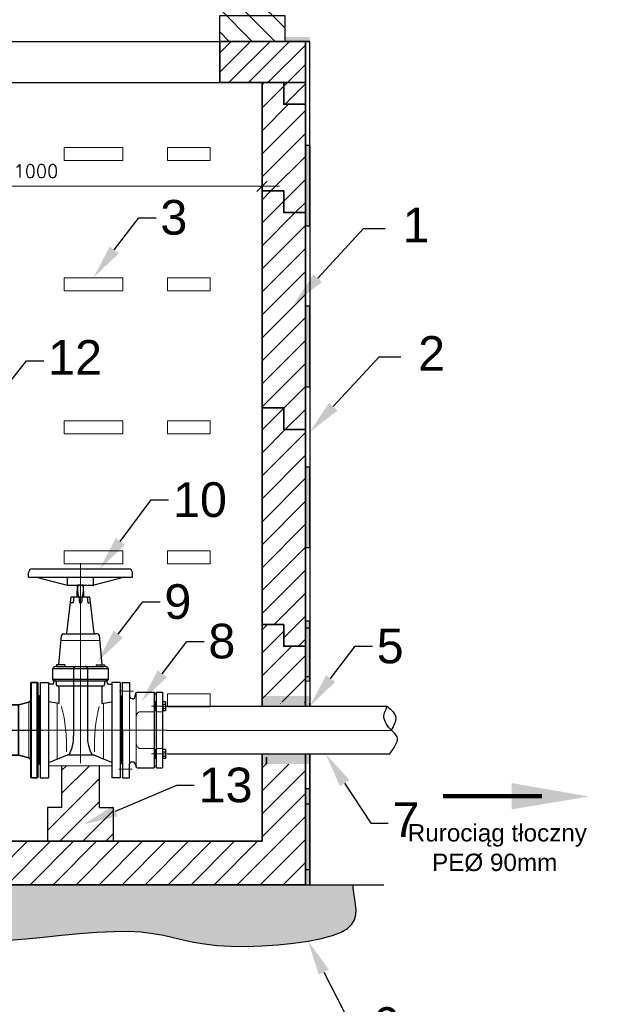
# Model space of a CAD drawing. Header units: millimetres. Extents: x 17233 to 17653, y 5230 to 5527.
# Tile 6 of 17: x 17351 to 17420, y 5341 to 5455. Entities that reach past the tile are written whole.
import ezdxf
from ezdxf import colors
from ezdxf.entities.mleader import LeaderData, LeaderLine
from ezdxf.math import Vec2, Vec3

# ---------------------------------------------------------------- set-up
doc = ezdxf.new("R2010")
doc.units = ezdxf.units.MM
doc.linetypes.add('CENTER', pattern=[50.8, 31.75, -6.35, 6.35, -6.35])
doc.linetypes.add('DASHDOT', pattern=[1, 0.5, -0.25, 0, -0.25])
for name, color, linetype in [('axis', 2, 'CENTER'), ('bloki', 7, 'Continuous'), ('kresk', 7, 'Continuous'), ('studnia', 3, 'Continuous')]:
    doc.layers.add(name, color=color, linetype=linetype)
for name, color, linetype, lineweight in [('HAWLE', 5, 'Continuous', 25), ('kregi', 5, 'Continuous', 35), ('odnośniki', 7, 'Continuous', 0), ('opisy', 7, 'Continuous', 15), ('OSIE SYMETRII', 2, 'Continuous', 13), ('SZCZEGÓŁY', 174, 'Continuous', 13), ('wymiary', 2, 'Continuous', 5)]:
    doc.layers.add(name, color=color, linetype=linetype, lineweight=lineweight)
doc.styles.add('Arial Narrow', font='arial.ttf')
doc.styles.add('iso20', font='romans.shx', dxfattribs={"height": 1.5})
doc.dimstyles.new('ISO-20', dxfattribs={"dimtxt": 1.5, "dimasz": 1.2, "dimexe": 2, "dimexo": 2, "dimgap": 1, "dimtad": 1, "dimlfac": 20, "dimtxsty": 'iso20', "dimblk": 'OBLIQUE', "dimcen": 2.5, "dimdle": 2, "dimadec": 0, "dimazin": 0, "dimtfac": 1, "dimtmove": 0, "dimatfit": 3, "dimldrblk": 'OBLIQUE', "dimfxl": 0, "dimlwd": 18, "dimarcsym": 0})
pattern_1 = [(45, (17447.4048, 5046.366), (-1.325825, 1.325825), [])]

# ---------------------------------------------------------------- blocks, each defined once
blk = doc.blocks.new('_Oblique')
at = {"color": 0, "linetype": 'ByBlock', "lineweight": -2}
blk.add_line((-0.5, -0.5), (0.5, 0.5), dxfattribs=at)
blk = doc.blocks.new('*D240')
at = {"layer": 'Defpoints', "color": 0}
for p in [(17378.96, 5435.55), (17318.96, 5431.01), (17378.96, 5431.01)]:
    blk.add_point(p, dxfattribs=at)
at = {"layer": 'odnośniki', "color": 0, "lineweight": -2}
for p, q in [((17318.96, 5433.01), (17318.96, 5437.55)), ((17378.96, 5433.01), (17378.96, 5437.55))]:
    blk.add_line(p, q, dxfattribs=at)
at = {"layer": 'odnośniki', "color": 0, "lineweight": 18}
blk.add_line((17316.96, 5435.55), (17380.96, 5435.55), dxfattribs=at)
at = {"layer": 'odnośniki', "color": 0, "linetype": 'ByBlock', "lineweight": 18, "xscale": 1.2, "yscale": 1.2, "zscale": 1.2, "rotation": 180}
blk.add_blockref('_Oblique', (17318.96, 5435.55), dxfattribs=at)
at = {"layer": 'odnośniki', "color": 0, "linetype": 'ByBlock', "lineweight": 18, "xscale": 1.2, "yscale": 1.2, "zscale": 1.2}
blk.add_blockref('_Oblique', (17378.96, 5435.55), dxfattribs=at)
at = {"layer": 'odnośniki', "color": 0, "insert": (17352.89, 5437.3), "char_height": 1.5, "attachment_point": 5, "style": 'iso20'}
blk.add_mtext('1000', dxfattribs=at)
blk = doc.blocks.new('połączenie100')
at = {"layer": 'HAWLE'}
for p, q in [((16739.57, 5408.82), (16739.57, 5414.32)), ((16739.57, 5414.32), (16740.37, 5414.32)), ((16740.37, 5414.32), (16740.37, 5413.32)), ((16739.42, 5412.65), (16739.57, 5412.8)), ((16740.37, 5413.32), (16740.37, 5412.77)), ((16740.95, 5412.6), (16741.11, 5413.04)), ((16741.26, 5413.17), (16743.21, 5413.17)), ((16743.21, 5404.47), (16743.21, 5413.17)), ((16743.46, 5412.97), (16743.21, 5412.97)), ((16743.46, 5413.17), (16743.46, 5404.47)), ((16743.46, 5413.17), (16744.17, 5413.17)), ((16744.17, 5404.47), (16744.17, 5413.17)), ((16739.42, 5408.82), (16739.42, 5412.65)), ((16740.67, 5412.47), (16740.8, 5412.47)), ((16743.21, 5412.05), (16743.41, 5412.05)), ((16743.41, 5412.14), (16743.41, 5411.02)), ((16743.46, 5412.14), (16743.41, 5412.14)), ((16744.17, 5412.14), (16744.22, 5412.14)), ((16744.22, 5411.58), (16744.22, 5412.14)), ((16744.51, 5412.09), (16744.22, 5412.09)), ((16744.22, 5411.83), (16744.51, 5411.83)), ((16744.51, 5411.06), (16744.51, 5412.09)), ((16743.21, 5411.1), (16743.41, 5411.1)), ((16743.41, 5411.02), (16743.46, 5411.02)), ((16744.17, 5411.02), (16744.22, 5411.02)), ((16744.22, 5411.58), (16744.22, 5411.02)), ((16744.22, 5411.33), (16744.51, 5411.33)), ((16744.51, 5411.06), (16744.22, 5411.06)), ((16739.42, 5408.82), (16739.42, 5405)), ((16739.57, 5408.82), (16739.57, 5403.32)), ((16743.21, 5406.54), (16743.41, 5406.54)), ((16743.46, 5406.63), (16743.41, 5406.63)), ((16743.41, 5406.63), (16743.41, 5405.51)), ((16744.17, 5406.63), (16744.22, 5406.63)), ((16744.22, 5406.07), (16744.22, 5406.63)), ((16744.51, 5406.59), (16744.22, 5406.59)), ((16744.22, 5406.32), (16744.51, 5406.32)), ((16744.22, 5406.07), (16744.22, 5405.51)), ((16744.51, 5405.55), (16744.51, 5406.59)), ((16739.42, 5405), (16739.57, 5404.85)), ((16740.37, 5403.32), (16740.37, 5404.87)), ((16740.69, 5405.22), (16740.81, 5405.22)), ((16740.96, 5405.1), (16741.1, 5404.6)), ((16743.21, 5405.59), (16743.41, 5405.59)), ((16743.41, 5405.51), (16743.46, 5405.51)), ((16744.17, 5405.51), (16744.22, 5405.51)), ((16744.22, 5405.82), (16744.51, 5405.82)), ((16744.22, 5405.61), (16744.22, 5405.63)), ((16744.51, 5405.55), (16744.22, 5405.55)), ((16741.25, 5404.47), (16743.21, 5404.47)), ((16743.46, 5404.67), (16743.21, 5404.67)), ((16743.46, 5404.47), (16744.17, 5404.47)), ((16739.57, 5403.32), (16740.37, 5403.32))]:
    blk.add_line(p, q, dxfattribs=at)
for centre, radius, start, end in [((16740.67, 5412.77), 0.3, 180, 270), ((16741.26, 5413.02), 0.15, 90, 171.5091), ((16740.8, 5412.62), 0.15, 270, 351.5091), ((16740.7, 5404.9), 0.326, 91.9088, 184.6124), ((16740.81, 5405.07), 0.15, 8.4909, 90), ((16741.25, 5404.62), 0.15, 188.4909, 270)]:
    blk.add_arc(centre, radius, start, end, dxfattribs=at)
at = {"layer": 'OSIE SYMETRII', "linetype": 'DASHDOT', "ltscale": 16}
for p, q in [((16739.13, 5413.32), (16740.68, 5413.32)), ((16744.79, 5411.58), (16742.89, 5411.58)), ((16744.68, 5408.82), (16739.03, 5408.82)), ((16744.79, 5406.07), (16742.89, 5406.07)), ((16739.21, 5404.32), (16740.83, 5404.32))]:
    blk.add_line(p, q, dxfattribs=at)
at = {"layer": 'SZCZEGÓŁY'}
for p, q in [((16740.37, 5412.77), (16740.37, 5404.87)), ((16741.13, 5410.12), (16741.13, 5413.09)), ((16743.21, 5412.01), (16743.21, 5412.01)), ((16743.21, 5410.94), (16741.47, 5410.94)), ((16743.46, 5410.94), (16744.17, 5410.94)), ((16741.13, 5407.54), (16741.13, 5410.12)), ((16741.13, 5407.54), (16741.13, 5404.54)), ((16744.74, 5408.07), (16744.74, 5408.07)), ((16743.21, 5406.72), (16741.47, 5406.72)), ((16743.46, 5406.72), (16744.17, 5406.72)), ((16743.21, 5405.63), (16743.21, 5405.63)), ((16744.75, 5404.8), (16744.75, 5404.8))]:
    blk.add_line(p, q, dxfattribs=at)
for points in [[(16741.47, 5410.94), (16741.23, 5410.69), (16741.13, 5410.37)], [(16741.47, 5406.72), (16741.23, 5406.97), (16741.13, 5407.29)]]:
    blk.add_spline(points, degree=3, dxfattribs=at)
blk = doc.blocks.new('tr100-80')
at = {"lineweight": 13, "ltscale": 0.306043}
for p, q in [((17432.29, 5426.78), (17431.68, 5426.78)), ((17432.29, 5426.18), (17431.68, 5426.18))]:
    blk.add_line(p, q, dxfattribs=at)
at = {"lineweight": 35, "ltscale": 0.3}
for p, q in [((17431.68, 5426.18), (17431.68, 5426.78)), ((17441.68, 5426.18), (17441.68, 5426.78)), ((17427.93, 5423.78), (17428.53, 5423.78)), ((17445.43, 5423.78), (17444.83, 5423.78)), ((17427.93, 5412.78), (17428.53, 5412.78)), ((17445.43, 5412.78), (17444.83, 5412.78))]:
    blk.add_line(p, q, dxfattribs=at)
at = {"lineweight": 35, "ltscale": 0.299923}
for p, q in [((17432.38, 5426.88), (17431.78, 5426.88)), ((17432.38, 5426.08), (17431.78, 5426.08))]:
    blk.add_line(p, q, dxfattribs=at)
at = {"lineweight": 13}
for p, q in [((17441.68, 5426.78), (17432.29, 5426.78)), ((17441.68, 5426.18), (17432.29, 5426.18)), ((17439.39, 5425.86), (17434.3, 5425.86)), ((17427.93, 5412.78), (17427.93, 5423.11)), ((17428.53, 5412.78), (17428.53, 5423.11)), ((17444.83, 5423.78), (17444.83, 5413.46)), ((17445.43, 5423.78), (17445.43, 5413.46)), ((17428.85, 5415.08), (17428.85, 5421.1)), ((17444.5, 5421.49), (17444.5, 5415.47))]:
    blk.add_line(p, q, dxfattribs=at)
at = {"lineweight": 35}
for p, q in [((17441.58, 5426.88), (17432.38, 5426.88)), ((17439.98, 5427.03), (17433.38, 5427.03)), ((17441.58, 5426.08), (17432.38, 5426.08)), ((17434.28, 5424.66), (17433.97, 5425.86)), ((17439.08, 5424.66), (17439.39, 5425.86)), ((17434.28, 5421.93), (17434.28, 5424.66)), ((17439.08, 5424.66), (17434.57, 5424.66)), ((17439.08, 5421.93), (17439.08, 5424.66)), ((17427.83, 5412.88), (17427.83, 5423.02)), ((17428.63, 5412.88), (17428.63, 5423.02)), ((17444.73, 5423.68), (17444.73, 5413.55)), ((17445.53, 5423.68), (17445.53, 5413.55)), ((17427.68, 5414.38), (17427.68, 5422.18)), ((17445.68, 5422.18), (17445.68, 5414.38)), ((17430.05, 5421.18), (17428.85, 5421.49)), ((17430.05, 5421.18), (17433.53, 5421.18)), ((17430.05, 5415.38), (17430.05, 5420.83)), ((17443.3, 5421.18), (17439.83, 5421.18)), ((17443.3, 5421.18), (17444.5, 5421.49)), ((17443.3, 5421.18), (17443.3, 5415.74)), ((17430.05, 5415.38), (17428.85, 5415.08)), ((17430.05, 5415.38), (17436.68, 5415.38)), ((17443.3, 5415.38), (17436.68, 5415.38)), ((17443.3, 5415.38), (17444.5, 5415.08))]:
    blk.add_line(p, q, dxfattribs=at)
at = {"lineweight": 35, "ltscale": 0.106066}
for p, q in [((17433.38, 5427.03), (17433.23, 5426.88)), ((17439.98, 5427.03), (17440.13, 5426.88)), ((17427.68, 5422.18), (17427.83, 5422.33)), ((17445.68, 5422.18), (17445.53, 5422.33)), ((17427.68, 5414.38), (17427.83, 5414.23)), ((17445.68, 5414.38), (17445.53, 5414.23))]:
    blk.add_line(p, q, dxfattribs=at)
at = {"lineweight": 13, "ltscale": 0.165845}
blk.add_line((17434.3, 5425.86), (17433.97, 5425.86), dxfattribs=at)
at = {"lineweight": 35, "ltscale": 0.146901}
blk.add_line((17434.57, 5424.66), (17434.28, 5424.66), dxfattribs=at)
at = {"lineweight": 35, "ltscale": 0.330527}
for p, q in [((17427.83, 5423.02), (17427.83, 5423.68)), ((17428.63, 5423.02), (17428.63, 5423.68)), ((17444.73, 5413.55), (17444.73, 5412.88)), ((17445.53, 5413.55), (17445.53, 5412.88))]:
    blk.add_line(p, q, dxfattribs=at)
at = {"lineweight": 13, "ltscale": 0.336649}
for p, q in [((17427.93, 5423.11), (17427.93, 5423.78)), ((17428.53, 5423.11), (17428.53, 5423.78))]:
    blk.add_line(p, q, dxfattribs=at)
at = {"lineweight": 13, "ltscale": 0.196451}
blk.add_line((17428.85, 5421.1), (17428.85, 5421.49), dxfattribs=at)
at = {"lineweight": 35, "ltscale": 0.177505}
for p, q in [((17430.05, 5420.83), (17430.05, 5421.18)), ((17443.3, 5415.74), (17443.3, 5415.38))]:
    blk.add_line(p, q, dxfattribs=at)
at = {"lineweight": 13, "ltscale": 0.19645}
blk.add_line((17444.5, 5415.47), (17444.5, 5415.08), dxfattribs=at)
at = {"lineweight": 13, "ltscale": 0.336648}
for p, q in [((17444.83, 5413.46), (17444.83, 5412.78)), ((17445.43, 5413.46), (17445.43, 5412.78))]:
    blk.add_line(p, q, dxfattribs=at)
at = {"lineweight": 35}
for centre, radius, start, end in [((17431.78, 5426.78), 0.1, 90, 180), ((17441.58, 5426.78), 0.1, 360, 90), ((17431.78, 5426.18), 0.1, 180, 270), ((17433.68, 5425.78), 0.3, 14.4635, 89.8888), ((17439.68, 5425.78), 0.3, 90.1167, 165.5365), ((17441.58, 5426.18), 0.1, 270, 0), ((17427.93, 5423.68), 0.1, 90, 180), ((17428.53, 5423.68), 0.1, 0, 90), ((17444.83, 5423.68), 0.1, 90, 180), ((17445.43, 5423.68), 0.1, 0, 90), ((17433.53, 5421.93), 0.75, 270, 360), ((17439.83, 5421.93), 0.75, 180, 270), ((17428.93, 5421.78), 0.3, 180, 255.5365), ((17444.43, 5421.78), 0.3, 284.4635, 359.8834), ((17428.93, 5414.78), 0.3, 104.4635, 180), ((17444.43, 5414.78), 0.3, 0.1038, 75.5365), ((17427.93, 5412.88), 0.1, 180, 270), ((17428.53, 5412.88), 0.1, 270, 360), ((17444.83, 5412.88), 0.1, 180, 270), ((17445.43, 5412.88), 0.1, 270, 360)]:
    blk.add_arc(centre, radius, start, end, dxfattribs=at)
at = {"layer": 'axis'}
for p, q in [((17436.68, 5414.88), (17436.68, 5427.54)), ((17427.18, 5418.28), (17446.18, 5418.28))]:
    blk.add_line(p, q, dxfattribs=at)
blk = doc.blocks.new('zs100')
at = {"layer": 'HAWLE'}
for p, q in [((17461.19, 5429.16), (17461.23, 5430.46)), ((17461.93, 5430.46), (17461.23, 5430.46)), ((17461.97, 5429.16), (17461.93, 5430.46)), ((17459.99, 5424.94), (17460.51, 5429.11)), ((17460.51, 5429.11), (17462.64, 5429.11)), ((17460.81, 5429.12), (17460.74, 5428.43)), ((17461.39, 5429.11), (17461.45, 5428.42)), ((17461.76, 5429.11), (17461.7, 5428.42)), ((17462.34, 5429.12), (17462.41, 5428.43)), ((17463.16, 5424.94), (17462.64, 5429.11)), ((17460.74, 5428.43), (17460.45, 5428.43)), ((17461.45, 5428.42), (17461.58, 5428.42)), ((17461.7, 5428.42), (17461.57, 5428.42)), ((17462.41, 5428.43), (17462.7, 5428.43)), ((17459.07, 5421.3), (17459.39, 5424.67)), ((17459.59, 5424.85), (17459.89, 5424.85)), ((17459.89, 5424.85), (17463.26, 5424.85)), ((17463.56, 5424.85), (17463.26, 5424.85)), ((17464.08, 5421.3), (17463.76, 5424.67)), ((17458.37, 5420.86), (17464.78, 5420.86)), ((17458.37, 5420.86), (17458.37, 5419.58)), ((17459.77, 5421.3), (17458.81, 5421.3)), ((17458.81, 5421.3), (17458.81, 5421.1)), ((17458.82, 5421.09), (17464.33, 5421.09)), ((17459.78, 5421.3), (17459.78, 5421.09)), ((17460.77, 5420.86), (17460.77, 5413.1)), ((17462.4, 5420.86), (17462.4, 5413.13)), ((17463.37, 5421.3), (17463.37, 5421.09)), ((17463.38, 5421.3), (17464.34, 5421.3)), ((17464.34, 5421.3), (17464.34, 5421.1)), ((17464.78, 5420.86), (17464.78, 5419.58)), ((17458.37, 5419.64), (17464.78, 5419.64)), ((17456.95, 5419.26), (17456.95, 5408.26)), ((17456.95, 5419.26), (17457.9, 5419.26)), ((17458.35, 5419.04), (17457.89, 5419.04)), ((17457.9, 5419.26), (17457.9, 5408.26)), ((17458.5, 5419.19), (17458.5, 5419.43)), ((17458.52, 5419.43), (17458.64, 5419.43)), ((17458.64, 5419.43), (17464.51, 5419.43)), ((17458.79, 5419.28), (17458.79, 5419.24)), ((17458.79, 5419.24), (17458.79, 5419)), ((17458.95, 5418.85), (17458.94, 5418.85)), ((17458.95, 5418.85), (17464.2, 5418.85)), ((17459.1, 5418.7), (17459.1, 5416.81)), ((17464.05, 5418.7), (17464.05, 5416.81)), ((17464.2, 5418.85), (17464.21, 5418.85)), ((17464.36, 5419.28), (17464.36, 5419.24)), ((17464.36, 5419.24), (17464.36, 5419)), ((17464.63, 5419.43), (17464.51, 5419.43)), ((17464.65, 5419.19), (17464.65, 5419.43)), ((17464.8, 5419.04), (17465.2, 5419.04)), ((17466.15, 5419.26), (17465.2, 5419.26)), ((17465.2, 5419.26), (17465.2, 5408.26)), ((17466.15, 5419.26), (17466.15, 5408.26)), ((17456.8, 5417.59), (17456.95, 5417.74)), ((17466.3, 5417.59), (17466.15, 5417.74)), ((17459.1, 5416.81), (17457.9, 5417.01)), ((17464.05, 5416.81), (17465.2, 5417)), ((17460.04, 5410.88), (17457.9, 5409.97)), ((17463.21, 5410.88), (17460.04, 5410.88)), ((17463.21, 5410.88), (17465.14, 5410.07)), ((17456.8, 5409.94), (17456.95, 5409.79)), ((17466.3, 5409.94), (17466.15, 5409.79)), ((17456.95, 5408.26), (17457.9, 5408.26)), ((17466.15, 5408.26), (17465.2, 5408.26))]:
    blk.add_line(p, q, dxfattribs=at)
for centre, radius, start, end in [((17463.12, 5429.86), 1.89, 161.2941, 201.6541), ((17460.05, 5429.86), 1.89, 338.3459, 18.7059), ((17459.59, 5424.65), 0.2, 90, 174.4894), ((17459.89, 5424.95), 0.1, 270, 352.9098), ((17463.26, 5424.95), 0.1, 187.1016, 270.0114), ((17463.56, 5424.65), 0.2, 5.522, 90.0114), ((17458.76, 5420.67), 0.43, 81.7822, 153.716), ((17461.07, 5420.8), 0.298, 91.8597, 167.9936), ((17462.1, 5420.8), 0.298, 12.0064, 88.1403), ((17464.39, 5420.67), 0.43, 26.2954, 98.2292), ((17458.52, 5419.58), 0.15, 180, 270), ((17464.63, 5419.58), 0.15, 270.0114, 0.0114), ((17458.35, 5419.19), 0.15, 270, 0), ((17458.64, 5419.28), 0.15, 359.6476, 90), ((17458.94, 5419), 0.15, 180.2829, 270), ((17458.95, 5418.7), 0.15, 359.9834, 90), ((17464.2, 5418.7), 0.15, 90.0114, 180.028), ((17464.21, 5419), 0.15, 270.0114, 359.7285), ((17464.51, 5419.28), 0.15, 90.0114, 180.3638), ((17464.8, 5419.19), 0.15, 180.0114, 270.0114), ((17456.75, 5412.87), 4.03, 331.0039, 3.267), ((17466.42, 5412.9), 4.03, 176.733, 209.4244)]:
    blk.add_arc(centre, radius, start, end, dxfattribs=at)
at = {"layer": 'OSIE SYMETRII'}
for p, q in [((17461.57, 5431.61), (17461.57, 5409.95)), ((17456.05, 5413.76), (17466.9, 5413.76))]:
    blk.add_line(p, q, dxfattribs=at)
at = {"layer": 'SZCZEGÓŁY'}
for p, q in [((17459.36, 5424.09), (17463.81, 5424.09)), ((17456.8, 5417.59), (17456.8, 5409.94)), ((17466.3, 5409.94), (17466.3, 5417.59)), ((17458.91, 5410.41), (17458.91, 5416.84)), ((17464.24, 5410.41), (17464.24, 5416.84)), ((17457.9, 5409.65), (17465.19, 5409.65))]:
    blk.add_line(p, q, dxfattribs=at)
for centre, start, end in [((17441.82, 5412.01), 357.6393, 14.2661), ((17481.33, 5412.01), 165.7339, 182.3607)]:
    blk.add_arc(centre, 18.15, start, end, dxfattribs=at)
blk = doc.blocks.new('kl100')
at = {"layer": 'HAWLE'}
for p, q in [((17346.86, 5391.43), (17357.93, 5391.43)), ((17346.4, 5390.49), (17346.4, 5390.96)), ((17346.4, 5390.49), (17358.4, 5390.49)), ((17347.33, 5390.49), (17350.86, 5389.56)), ((17350.9, 5389.55), (17350.9, 5390.49)), ((17353.9, 5389.55), (17353.9, 5390.49)), ((17357.46, 5390.49), (17353.93, 5389.56)), ((17358.4, 5390.49), (17358.4, 5390.96)), ((17350.93, 5389.55), (17353.86, 5389.55))]:
    blk.add_line(p, q, dxfattribs=at)
for centre, radius, start, end in [((17346.86, 5390.96), 0.469, 90, 180), ((17357.93, 5390.96), 0.469, 0, 90), ((17350.93, 5389.8), 0.25, 255.2564, 270), ((17353.86, 5389.8), 0.25, 270, 284.7436)]:
    blk.add_arc(centre, radius, start, end, dxfattribs=at)
at = {"layer": 'OSIE SYMETRII'}
blk.add_line((17352.4, 5389.16), (17352.4, 5392.08), dxfattribs=at)

msp = doc.modelspace()

# ---------------------------------------------------------------- hatches: boundary and pattern name
at = {"ltscale": 10}
for points in [[(17378.95536, 5376.77727), (17378.95536, 5376.17748), (17378.95536, 5375.59979), (17384.45544, 5375.59977), (17384.44893, 5376.19677), (17384.45544, 5376.7773)], [(17378.95536, 5370.09828), (17378.95536, 5369.49849), (17378.95536, 5368.9208), (17384.45544, 5368.92078), (17384.44893, 5369.51779), (17384.45544, 5370.09831)]]:
    msp.add_hatch(color=254, dxfattribs=at).paths.add_polyline_path(points)
at = {"layer": 'bloki', "lineweight": 15}
h = msp.add_hatch(dxfattribs=at)
h.set_pattern_fill('ANSI31', color=256, scale=0.5, angle=180)
h.set_pattern_definition([(225, (-52.9012, 663.682), (1.12253202, -1.12253202), [])])
h.paths.add_polyline_path([(17374.08646, 5452.26683), (17374.08646, 5447.51683), (17381.45536, 5447.51683), (17381.45536, 5445.01683), (17383.95536, 5445.01683), (17383.95508, 5452.26683)])
at = {"layer": 'kresk'}
h = msp.add_hatch(dxfattribs=at)
h.set_pattern_fill('ANSI31', color=0, scale=15, angle=270, style=0)
h.set_pattern_definition([(315, (16410.432, 4430.9276), (1.3258252, 1.3258252), [])])
h.paths.add_polyline_path([(17344.08646, 5461.26683), (17336.58646, 5461.26683), (17336.58646, 5458.26683), (17344.08646, 5458.26683)])
h.paths.add_polyline_path([(17344.08646, 5458.26683), (17336.58646, 5458.26683), (17336.58646, 5455.26683), (17344.08646, 5455.26683)])
h.paths.add_polyline_path([(17344.08646, 5455.26683), (17336.58646, 5455.26683), (17336.58646, 5452.26683), (17344.08646, 5452.26683)])
h.paths.add_polyline_path([(17381.58646, 5461.26683), (17374.08646, 5461.26683), (17374.08646, 5458.26683), (17381.58646, 5458.26683)])
h.paths.add_polyline_path([(17381.58646, 5458.26683), (17374.08646, 5458.26683), (17374.08646, 5455.26683), (17381.58646, 5455.26683)])
h.paths.add_polyline_path([(17381.58646, 5455.26683), (17374.08646, 5455.26683), (17374.08646, 5452.26683), (17381.58646, 5452.26683)])
for points in [[(17384.44182, 5452.76683), (17384.44182, 5452.26683), (17381.58646, 5452.26683), (17381.58646, 5452.76683)], [(17384.45536, 5440.26683), (17383.95536, 5440.26683), (17383.95536, 5430.98995), (17384.45536, 5430.98995)], [(17384.45536, 5421.71308), (17383.95536, 5421.71308), (17383.95536, 5412.4362), (17384.45536, 5412.4362)], [(17384.45536, 5403.15932), (17383.95536, 5403.15932), (17383.95536, 5393.88244), (17384.45536, 5393.88244)], [(17384.45536, 5385.39053), (17383.95536, 5385.39053), (17383.95536, 5379.01683), (17384.45536, 5379.01683)], [(17384.45536, 5384.60556), (17383.95536, 5384.60556), (17383.95536, 5378.51683), (17384.45536, 5378.48645)], [(17407.73212, 5363.69738), (17416.63195, 5365.18535), (17407.73212, 5366.73755), (17407.73212, 5365.18535)], [(17384.45536, 5366.0518), (17383.95536, 5366.0518), (17383.95536, 5356.77492), (17384.45536, 5356.77492)], [(17384.45536, 5364.29371), (17383.95536, 5364.29371), (17383.95536, 5355.01683), (17384.45536, 5355.01683)]]:
    msp.add_hatch(color=0, dxfattribs=at).paths.add_polyline_path(points)
h = msp.add_hatch(dxfattribs=at)
h.set_pattern_fill('AR-SAND', color=0, scale=0.04, angle=45, style=0)
h.set_pattern_definition([(82.5, (17930.3172, 5317.5729), (-1.4295254, 1.339014), [0, -1.54432, 0, -1.7272, 0, -1.651]), (52.5, (17930.3172, 5317.5729), (-0.756044, 3.298931), [0, -0.83312, 0, -1.39192, 0, -0.5334]), (12.5, (17929.4335, 5316.6892), (2.2331993, 2.2413292), [0, -0.508, 0, -1.8288, 0, -2.3876]), (2.5, (17929.4335, 5316.6892), (1.529124, 2.790203), [0, -0.254, 0, -1.19888, 0, -1.3716])])
h.paths.add_polyline_path([(17389.63658, 5353.36282), (17389.52728, 5354.0264), (17389.46144, 5354.7215), (17389.47498, 5355.01683), (17308.43575, 5355.01683), (17308.39528, 5354.664), (17308.46781, 5354.19058), (17308.65984, 5353.7462), (17308.9446, 5353.33087), (17309.29535, 5352.94458), (17309.68531, 5352.58733), (17310.08775, 5352.25913), (17310.4759, 5351.95997), (17310.82301, 5351.68986), (17311.10904, 5351.44835), (17311.34084, 5351.23322), (17311.53196, 5351.04181), (17311.69596, 5350.87146), (17311.84641, 5350.7195), (17311.99685, 5350.58328), (17312.16085, 5350.46012), (17312.35197, 5350.34737), (17312.5834, 5350.24221), (17312.86689, 5350.14116), (17313.21382, 5350.04059), (17313.63557, 5349.93688), (17314.14351, 5349.82639), (17314.74903, 5349.70549), (17315.46351, 5349.57056), (17316.29833, 5349.41795), (17317.26075, 5349.24635), (17318.34156, 5349.06361), (17319.52747, 5348.87991), (17320.80513, 5348.7054), (17322.16125, 5348.55025), (17323.5825, 5348.42464), (17325.05557, 5348.33872), (17326.56713, 5348.30265), (17328.10343, 5348.32246), (17329.64893, 5348.38753), (17331.18766, 5348.48309), (17332.70362, 5348.59439), (17334.18084, 5348.70665), (17335.60334, 5348.80512), (17336.95514, 5348.87503), (17338.22026, 5348.90161), (17339.39199, 5348.87539), (17340.50078, 5348.80802), (17341.58632, 5348.71645), (17342.68832, 5348.61762), (17343.8465, 5348.52847), (17345.10056, 5348.46595), (17346.49021, 5348.44699), (17348.05516, 5348.48854), (17349.81927, 5348.60092), (17351.74293, 5348.76801), (17353.77071, 5348.96704), (17355.84716, 5349.17527), (17357.91683, 5349.36995), (17359.92427, 5349.52832), (17361.81404, 5349.62764), (17363.53068, 5349.64515), (17365.03704, 5349.56572), (17366.36907, 5349.40472), (17367.581, 5349.18516), (17368.72707, 5348.93001), (17369.86152, 5348.66228), (17371.03858, 5348.40495), (17372.3125, 5348.18103), (17373.7375, 5348.0135), (17375.34826, 5347.92084), (17377.10114, 5347.90345), (17378.93296, 5347.95723), (17380.78051, 5348.07804), (17382.58061, 5348.26179), (17384.27006, 5348.50435), (17385.78566, 5348.80161), (17387.06421, 5349.14946), (17388.05906, 5349.54397), (17388.78962, 5349.98206), (17389.29185, 5350.46081), (17389.60171, 5350.97731), (17389.75516, 5351.52867), (17389.78815, 5352.11197), (17389.73664, 5352.72432)])
at = {"layer": 'wymiary'}
h = msp.add_hatch(dxfattribs=at)
h.set_pattern_fill('ANSI31', color=0, scale=15, style=0)
h.set_pattern_definition([(45, (17447.4048, 5054.316), (-1.325825, 1.325825), [])])
h.paths.add_polyline_path([(17381.45536, 5432.51683), (17383.95536, 5432.51683), (17383.95536, 5445.01683), (17381.45536, 5445.01683), (17381.45536, 5447.51683), (17378.95536, 5447.51683), (17378.95536, 5435.01683), (17381.45536, 5435.01683)])
h = msp.add_hatch(dxfattribs=at)
h.set_pattern_fill('ANSI31', color=0, scale=15, style=0)
h.set_pattern_definition(pattern_1)
h.paths.add_polyline_path([(17378.95536, 5435.01683), (17378.95536, 5410.01683), (17381.45536, 5410.01683), (17381.45536, 5407.51683), (17383.95536, 5407.51683), (17383.95536, 5432.51683), (17381.45536, 5432.51683), (17381.45536, 5435.01683)])
h = msp.add_hatch(dxfattribs=at)
h.set_pattern_fill('ANSI31', color=0, scale=15, style=0)
h.set_pattern_definition(pattern_1)
h.paths.add_polyline_path([(17378.95536, 5410.01683), (17378.95536, 5385.01683), (17381.45536, 5385.01683), (17381.45536, 5382.51683), (17383.95536, 5382.51683), (17383.95536, 5407.51683), (17381.45536, 5407.51683), (17381.45536, 5410.01683)])
h = msp.add_hatch(dxfattribs=at)
h.set_pattern_fill('ANSI31', color=0, scale=15, style=0)
h.set_pattern_definition([(45, (15220.091, 4471.811), (-1.3258252, 1.3258252), [])])
h.paths.add_polyline_path([(17318.95536, 5378.51683), (17318.95536, 5385.01683), (17316.45536, 5385.01683), (17316.45536, 5382.51683), (17313.95536, 5382.51683), (17313.95536, 5378.51683), (17313.95536, 5378.14183), (17313.98345, 5376.05298), (17313.97901, 5375.60228), (17314.97691, 5375.60228), (17316.34705, 5375.60228), (17318.96476, 5375.60227), (17318.95536, 5377.32581)])
h.paths.add_polyline_path([(17383.95536, 5368.92841), (17381.81491, 5368.92368), (17381.81491, 5368.9433), (17381.09582, 5368.9208), (17381.09582, 5368.92308), (17378.95536, 5368.91993), (17378.95536, 5360.01683), (17348.95536, 5360.01683), (17348.95536, 5355.01683), (17383.95536, 5355.01683)])
h.paths.add_polyline_path([(17383.95536, 5378.14183), (17383.95536, 5382.51683), (17381.45536, 5382.51683), (17381.45536, 5385.01683), (17378.95536, 5385.01683), (17378.95536, 5378.51683), (17378.95536, 5375.99746), (17381.09582, 5375.92581), (17381.09582, 5376.08345), (17382.2271, 5375.94013), (17382.70618, 5376.05479), (17383.95536, 5375.98313)])
h.paths.add_polyline_path([(17314.31346, 5377.22517), (17314.5047, 5377.32581), (17314.19173, 5377.32581)], flags=16)
h.paths.add_polyline_path([(17314.23616, 5368.92581), (17313.97914, 5368.92581), (17313.95536, 5367.98651), (17313.95536, 5355.01683), (17348.95536, 5355.01683), (17348.95536, 5360.01683), (17318.95536, 5360.01683), (17318.95536, 5369.05745), (17316.81491, 5369.11242), (17314.24208, 5368.92581)])
h = msp.add_hatch(dxfattribs=at)
h.set_pattern_fill('ANSI31', color=0, scale=15, style=0)
h.set_pattern_definition([(45, (15266.9761, 4552.0971), (-1.3258252, 1.3258252), [])])
h.paths.add_polyline_path([(17361.80133, 5363.89907), (17360.19204, 5363.89907), (17360.19204, 5368.73969), (17358.01923, 5368.73969), (17355.84642, 5368.73969), (17355.84642, 5363.89907), (17354.23713, 5363.89907), (17354.23713, 5360.01683), (17361.80133, 5360.01683)])

# ---------------------------------------------------------------- linework, layer by layer
at = {"layer": 'bloki', "lineweight": 15}
for points in [[(17356.13461, 5440.01683), (17362.89621, 5440.01683), (17362.89621, 5438.51683), (17356.13461, 5438.51683)], [(17368.07309, 5440.01683), (17372.96458, 5440.01683), (17372.96458, 5438.51683), (17368.07309, 5438.51683)], [(17356.13461, 5425.01683), (17362.89621, 5425.01683), (17362.89621, 5423.51683), (17356.13461, 5423.51683)], [(17368.07309, 5425.01683), (17372.96458, 5425.01683), (17372.96458, 5423.51683), (17368.07309, 5423.51683)], [(17356.13461, 5408.51683), (17362.89621, 5408.51683), (17362.89621, 5407.01683), (17356.13461, 5407.01683)], [(17368.07309, 5408.51683), (17372.96458, 5408.51683), (17372.96458, 5407.01683), (17368.07309, 5407.01683)], [(17356.13461, 5393.51683), (17362.89621, 5393.51683), (17362.89621, 5392.01683), (17356.13461, 5392.01683)], [(17368.07309, 5393.51683), (17372.96458, 5393.51683), (17372.96458, 5392.01683), (17368.07309, 5392.01683)], [(17368.07309, 5377.01683), (17372.96458, 5377.01683), (17372.96458, 5375.51683), (17368.07309, 5375.51683)]]:
    msp.add_lwpolyline(points, close=True, dxfattribs=at)
msp.add_lwpolyline([(17355.84642, 5368.73969), (17360.19204, 5368.73969)], dxfattribs=at)
at = {"layer": 'kregi', "color": 0}
for p, q in [((17374.08646, 5452.26683), (17384.45508, 5452.26683)), ((17383.95508, 5444.82748), (17383.95508, 5452.26683)), ((17381.45536, 5385.01683), (17378.95536, 5385.01683)), ((17378.95536, 5385.01683), (17378.95536, 5375.60229)), ((17381.45536, 5382.51683), (17381.45536, 5385.01683)), ((17383.95536, 5382.51683), (17381.45536, 5382.51683)), ((17383.95536, 5375.6023), (17383.95536, 5382.51683)), ((17383.95536, 5378.51683), (17383.95536, 5382.51683)), ((17384.45536, 5375.92994), (17384.45536, 5375.6023)), ((17378.95536, 5360.01683), (17378.95536, 5370.07259)), ((17379.45536, 5368.9201), (17379.45536, 5369.70574)), ((17383.95536, 5370.07259), (17383.95536, 5355.01683)), ((17383.95536, 5369.73612), (17383.95536, 5368.9201)), ((17384.45536, 5370.08074), (17384.45536, 5368.9201)), ((17318.95536, 5360.01683), (17378.95536, 5360.01683)), ((17383.95536, 5355.01683), (17313.95536, 5355.01683))]:
    msp.add_line(p, q, dxfattribs=at)
for points in [[(17374.08646, 5452.26683), (17383.95508, 5452.26683), (17383.95508, 5447.51683), (17374.08646, 5447.51683)], [(17374.08646, 5452.26683), (17374.08646, 5447.51683), (17381.45536, 5447.51683), (17381.45536, 5445.01683), (17383.95536, 5445.01683), (17383.95508, 5452.26683), (17374.08646, 5452.26683)], [(17378.95536, 5447.51683), (17378.95536, 5435.01683), (17381.45536, 5435.01683), (17381.45536, 5432.51683), (17383.95536, 5432.51683), (17383.95536, 5440.46683)], [(17383.95536, 5435.01683), (17383.95536, 5445.01683), (17381.45536, 5445.01683), (17381.45536, 5447.51683), (17378.95536, 5447.51683)], [(17378.95536, 5435.01683), (17378.95536, 5410.01683), (17381.45536, 5410.01683), (17381.45536, 5407.51683), (17383.95536, 5407.51683), (17383.95536, 5432.51683), (17381.45536, 5432.51683), (17381.45536, 5435.01683), (17378.95536, 5435.01683)], [(17378.95536, 5410.01683), (17378.95536, 5385.01683), (17381.45536, 5385.01683), (17381.45536, 5382.51683), (17383.95536, 5382.51683), (17383.95536, 5407.51683), (17381.45536, 5407.51683), (17381.45536, 5410.01683), (17378.95536, 5410.01683)]]:
    msp.add_lwpolyline(points, dxfattribs=at)
at = {"layer": 'kresk', "color": 0}
for p, q in [((17384.45536, 5440.26683), (17384.45536, 5375.6023)), ((17368.10209, 5375.60227), (17393.37523, 5375.6023)), ((17368.00029, 5372.84833), (17393.91672, 5372.79055)), ((17368.10431, 5370.09439), (17393.67629, 5370.09444)), ((17378.95536, 5368.9201), (17378.95536, 5369.70574)), ((17384.45536, 5355.01683), (17384.45536, 5370.07259)), ((17384.45536, 5368.9201), (17384.45536, 5369.73612)), ((17384.45536, 5368.92581), (17384.45536, 5355.00838)), ((17383.74643, 5355.00767), (17393.00659, 5355.01683))]:
    msp.add_line(p, q, dxfattribs=at)
for points in [[(17384.45536, 5440.26683), (17383.95536, 5440.26683), (17383.95536, 5430.98995), (17384.45536, 5430.98995)], [(17384.45536, 5421.71308), (17383.95536, 5421.71308), (17383.95536, 5412.4362), (17384.45536, 5412.4362)], [(17384.45536, 5421.71308), (17383.95536, 5421.71308), (17383.95536, 5412.4362), (17384.45536, 5412.4362)], [(17384.45536, 5403.15932), (17383.95536, 5403.15932), (17383.95536, 5393.88244), (17384.45536, 5393.88244)], [(17384.45536, 5403.15932), (17383.95536, 5403.15932), (17383.95536, 5393.88244), (17384.45536, 5393.88244)], [(17384.45536, 5385.39053), (17383.95536, 5385.39053), (17383.95536, 5379.01683), (17384.45536, 5379.01683)], [(17384.45536, 5384.60556), (17383.95536, 5384.60556), (17383.95536, 5378.51683), (17384.45536, 5378.48645)], [(17384.45536, 5366.0518), (17383.95536, 5366.0518), (17383.95536, 5356.77492), (17384.45536, 5356.77492)], [(17384.45536, 5366.0518), (17383.95536, 5366.0518), (17383.95536, 5356.77492), (17384.45536, 5356.77492)], [(17384.45536, 5364.29371), (17383.95536, 5364.29371), (17383.95536, 5355.01683), (17384.45536, 5355.01683)], [(17384.45536, 5364.29371), (17383.95536, 5364.29371), (17383.95536, 5355.01683), (17384.45536, 5355.01683)]]:
    msp.add_lwpolyline(points, close=True, dxfattribs=at)
for points in [[(17355.84642, 5368.69011), (17355.84642, 5363.89907), (17354.23713, 5363.89907), (17354.23713, 5360.01683)], [(17360.19204, 5368.73969), (17360.19204, 5363.89907), (17361.80133, 5363.89907), (17361.80133, 5360.01683)], [(17349.81927, 5348.60092), (17351.74293, 5348.76801), (17353.77071, 5348.96704), (17355.84716, 5349.17527), (17357.91683, 5349.36995), (17359.92427, 5349.52832), (17361.81404, 5349.62764), (17363.53068, 5349.64515), (17365.03704, 5349.56572), (17366.36907, 5349.40472), (17367.581, 5349.18516), (17368.72707, 5348.93001), (17369.86152, 5348.66228), (17371.03858, 5348.40495), (17372.3125, 5348.18103), (17373.7375, 5348.0135), (17375.34826, 5347.92084), (17377.10114, 5347.90345), (17378.93296, 5347.95723), (17380.78051, 5348.07804), (17382.58061, 5348.26179), (17384.27006, 5348.50435), (17385.78566, 5348.80161), (17387.06421, 5349.14946), (17388.05906, 5349.54397), (17388.78962, 5349.98206), (17389.29185, 5350.46081), (17389.60171, 5350.97731), (17389.75516, 5351.52867), (17389.78815, 5352.11197), (17389.73664, 5352.72432), (17389.63658, 5353.36282), (17389.52728, 5354.0264), (17389.46144, 5354.7215), (17389.47498, 5355.01683)]]:
    msp.add_lwpolyline(points, dxfattribs=at)
at = {"layer": 'kresk', "color": 0, "const_width": 0.5}
msp.add_lwpolyline([(17411.22015, 5365.21746), (17399.83351, 5365.21746)], dxfattribs=at)
at = {"layer": 'kresk', "color": 0}
msp.add_open_spline([(17393.67629, 5370.09444), (17394.39455, 5371.11689), (17394.90567, 5371.99706), (17393.48827, 5373.06502), (17392.74366, 5374.40003), (17393.21134, 5375.09485), (17393.37523, 5375.6023)], degree=3, knots=[0.664055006, 0.664055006, 0.664055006, 0.664055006, 2.367910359, 3.60757754, 5.424533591, 6.149436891, 6.149436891, 6.149436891, 6.149436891], dxfattribs=at)
msp.add_spline([(17393.37523, 5375.6023), (17394.36892, 5374.29431), (17393.85816, 5372.84837)], degree=3, dxfattribs=at)
at = {"layer": 'studnia', "color": 0}
for p, q in [((17344.08646, 5452.26683), (17374.08646, 5452.26683)), ((17384.45536, 5440.26683), (17384.45508, 5452.26683)), ((17344.08646, 5447.51683), (17374.08646, 5447.51683)), ((17378.9277, 5427.26033), (17378.9277, 5425.76033))]:
    msp.add_line(p, q, dxfattribs=at)
msp.add_lwpolyline([(17374.08646, 5455.26683), (17381.58646, 5455.26683), (17381.58646, 5452.26683), (17374.08646, 5452.26683)], close=True, dxfattribs=at)

# ---------------------------------------------------------------- block references
at = {"layer": 'bloki', "color": 1, "lineweight": 30}
for name, p in [('kl100', (5.63033, 0)), ('zs100', (-103.55577, -40.91237)), ('tr100-80', (-92.43864, -45.4362))]:
    msp.add_blockref(name, p, dxfattribs=at)
at = {"layer": 'bloki', "color": 1, "lineweight": 30, "xscale": -1, "rotation": 180}
msp.add_blockref('połączenie100', (623.31622, 10781.67079), dxfattribs=at)

# ---------------------------------------------------------------- texts
at = {"layer": 'opisy', "color": 0, "style": 'Arial Narrow'}
for s, p in [('Rurociąg tłoczny ', (17395.75409, 5359.9987)), ('PE%%C 90mm', (17398.55287, 5356.5917))]:
    msp.add_text(s, height=2, dxfattribs=at).set_placement(p)

# ---------------------------------------------------------------- dimensions: what is measured, and where the dimension line sits
at = {"layer": 'odnośniki', "color": 0}
dim = msp.add_linear_dim(base=(17378.95536, 5435.55388), p1=(17318.95536, 5431.01296), p2=(17378.95536, 5431.01296), text='1000', dimstyle='ISO-20', override={"dimtxsty": 'iso20'}, dxfattribs=at)
dim.commit()
dim.dimension.update_dxf_attribs({"geometry": '*D240', "text_midpoint": (17352.89038, 5435.55388), "dimtype": 160})

# ---------------------------------------------------------------- leaders
at = {"layer": 'bloki', "color": 0}
ml = msp.add_multileader_mtext('Standard', dxfattribs=at)
ml.set_content('3', style='Arial Narrow')
ml.set_leader_properties()
ml.build(insert=Vec2(0, 0))
ml.multileader.update_dxf_attribs({"text_right_attachment_type": 6, "dogleg_length": 2})
ctx = ml.context
ctx.base_point, ctx.landing_gap_size, ctx.plane_origin = Vec3(17366.7326, 5431.93221), 0.5, Vec3(17354.30729, 5428.23554)
ctx.right_attachment = 6
notes = []
notes.append((ctx, [(0, (1, 1, 0), (17364.7326, 5431.93221), (1, 0), 2, [(0, [(17359.51541, 5425.01683)], 0, [])])]))
ctx.mtext.insert, ctx.mtext.flow_direction = Vec3(17367.2326, 5433.97587), 5
ml = msp.add_multileader_mtext('Standard', dxfattribs=at)
ml.set_content('1', style='Arial Narrow')
ml.set_leader_properties()
ml.build(insert=Vec2(0, 0))
ml.multileader.update_dxf_attribs({"text_right_attachment_type": 6, "dogleg_length": 2.5})
ctx = ml.context
ctx.base_point, ctx.plane_origin = Vec3(17393.14756, 5430.68882), Vec3(17379.42926, 5422.20045)
ctx.right_attachment = 6
notes.append((ctx, [(0, (1, 1, 0), (17390.64756, 5430.68882), (1, 0), 2.5, [(0, [(17382.65791, 5422.0227)], 0, [])])]))
ctx.mtext.insert, ctx.mtext.flow_direction = Vec3(17395.14756, 5433.09864), 5
ml = msp.add_multileader_mtext('Standard', dxfattribs=at)
ml.set_content('12', style='Arial Narrow')
ml.set_leader_properties()
ml.build(insert=Vec2(0, 0))
ml.multileader.update_dxf_attribs({"text_right_attachment_type": 6, "dogleg_length": 2})
ctx = ml.context
ctx.base_point, ctx.landing_gap_size, ctx.plane_origin = Vec3(17353.79637, 5415.41539), 0.5, Vec3(17340.61946, 5411.04451)
ctx.right_attachment = 6
notes.append((ctx, [(0, (1, 1, 0), (17351.79637, 5415.41539), (1, 0), 2, [(0, [(17345.82758, 5407.82581)], 0, [])])]))
ctx.mtext.insert, ctx.mtext.flow_direction = Vec3(17354.29637, 5417.82522), 5
ml = msp.add_multileader_mtext('Standard', dxfattribs=at)
ml.set_content('2', style='Arial Narrow')
ml.set_leader_properties()
ml.build(insert=Vec2(0, 0))
ml.multileader.update_dxf_attribs({"text_right_attachment_type": 6, "dogleg_length": 2.5})
ctx = ml.context
ctx.base_point, ctx.plane_origin = Vec3(17394.94473, 5415.86891), Vec3(17381.22643, 5407.38054)
ctx.right_attachment = 6
notes.append((ctx, [(0, (1, 1, 0), (17392.44473, 5415.86891), (1, 0), 2.5, [(0, [(17384.45508, 5407.20279)], 0, [])])]))
ctx.mtext.insert, ctx.mtext.flow_direction = Vec3(17396.94473, 5418.27873), 5
ml = msp.add_multileader_mtext('Standard', dxfattribs=at)
ml.set_content('10', style='Arial Narrow')
ml.set_leader_properties()
ml.build(insert=Vec2(0, 0))
ml.multileader.update_dxf_attribs({"text_right_attachment_type": 6, "dogleg_length": 2})
ctx = ml.context
ctx.base_point, ctx.landing_gap_size, ctx.plane_origin = Vec3(17368.19036, 5399.37961), 0.5, Vec3(17355.01344, 5394.60709)
ctx.right_attachment = 6
notes.append((ctx, [(0, (1, 1, 0), (17366.19036, 5399.37961), (1, 0), 2, [(0, [(17360.22157, 5391.38839)], 0, [])])]))
ctx.mtext.insert, ctx.mtext.flow_direction = Vec3(17368.69036, 5401.4219), 5
ml = msp.add_multileader_mtext('Standard', dxfattribs=at)
ml.set_content('9', style='Arial Narrow')
ml.set_leader_properties()
ml.build(insert=Vec2(0, 0))
ml.multileader.update_dxf_attribs({"text_right_attachment_type": 6, "dogleg_length": 2})
ctx = ml.context
ctx.base_point, ctx.landing_gap_size, ctx.plane_origin = Vec3(17367.19443, 5387.62304), 0.5, Vec3(17354.76912, 5383.92637)
ctx.right_attachment = 6
notes.append((ctx, [(0, (1, 1, 0), (17365.19443, 5387.62304), (1, 0), 2, [(0, [(17359.97724, 5380.70766)], 0, [])])]))
ctx.mtext.insert, ctx.mtext.flow_direction = Vec3(17367.69443, 5389.66533), 5
ml = msp.add_multileader_mtext('Standard', dxfattribs=at)
ml.set_content('8', style='Arial Narrow')
ml.set_leader_properties()
ml.build(insert=Vec2(0, 0))
ml.multileader.update_dxf_attribs({"text_right_attachment_type": 6, "dogleg_length": 2})
ctx = ml.context
ctx.base_point, ctx.landing_gap_size, ctx.plane_origin = Vec3(17372.26846, 5383.0683), 0.5, Vec3(17359.84315, 5379.37162)
ctx.right_attachment = 6
notes.append((ctx, [(0, (1, 1, 0), (17370.26846, 5383.0683), (1, 0), 2, [(0, [(17365.05127, 5376.15292)], 0, [])])]))
ctx.mtext.insert, ctx.mtext.flow_direction = Vec3(17372.76846, 5385.11059), 5
ml = msp.add_multileader_mtext('Standard', dxfattribs=at)
ml.set_content('5', style='Arial Narrow')
ml.set_leader_properties()
ml.build(insert=Vec2(0, 0))
ml.multileader.update_dxf_attribs({"text_right_attachment_type": 6, "dogleg_length": 2})
ctx = ml.context
ctx.base_point, ctx.landing_gap_size, ctx.plane_origin = Vec3(17391.67255, 5382.50888), 0.5, Vec3(17379.24724, 5378.80402)
ctx.right_attachment = 6
notes.append((ctx, [(0, (1, 1, 0), (17389.67255, 5382.50888), (1, 0), 2, [(0, [(17384.45536, 5375.58531)], 0, [])])]))
ctx.mtext.insert, ctx.mtext.flow_direction = Vec3(17392.17255, 5384.54298), 5
ml = msp.add_multileader_mtext('Standard', dxfattribs=at)
ml.set_content('7', style='Arial Narrow')
ml.set_leader_properties()
ml.build(insert=Vec2(0, 0))
ml.multileader.update_dxf_attribs({"text_right_attachment_type": 6, "dogleg_length": 2})
ctx = ml.context
ctx.base_point, ctx.landing_gap_size, ctx.plane_origin = Vec3(17393.48327, 5362.1066), 0.5, Vec3(17381.05796, 5358.80174)
ctx.right_attachment = 6
notes.append((ctx, [(0, (1, 1, 0), (17391.48327, 5362.1066), (1, 0), 2, [(0, [(17386.29843, 5370.09443)], 0, [])])]))
ctx.mtext.insert, ctx.mtext.flow_direction = Vec3(17393.98327, 5364.5066), 5
ml = msp.add_multileader_mtext('Standard', dxfattribs=at)
ml.set_content('13', style='Arial Narrow')
ml.set_leader_properties()
ml.build(insert=Vec2(0, 0))
ml.multileader.update_dxf_attribs({"text_right_attachment_type": 6, "dogleg_length": 2})
ctx = ml.context
ctx.base_point, ctx.landing_gap_size, ctx.plane_origin = Vec3(17371.14171, 5366.4743), 0.5, Vec3(17355.11815, 5367.01389)
ctx.right_attachment = 6
notes.append((ctx, [(0, (1, 1, 0), (17369.14171, 5366.4743), (1, 0), 2, [(0, [(17358.35796, 5361.95795)], 0, [])])]))
ctx.mtext.insert, ctx.mtext.flow_direction = Vec3(17371.64171, 5368.51796), 5
ml = msp.add_multileader_mtext('Standard', dxfattribs=at)
ml.set_content('6', style='Arial Narrow')
ml.set_leader_properties()
ml.build(insert=Vec2(0, 0))
ml.multileader.update_dxf_attribs({"text_right_attachment_type": 6, "dogleg_length": 2})
ctx = ml.context
ctx.base_point, ctx.landing_gap_size, ctx.plane_origin = Vec3(17391.17255, 5338.8419), 0.5, Vec3(17378.74724, 5335.14523)
ctx.right_attachment = 6
notes.append((ctx, [(0, (1, 1, 0), (17389.17255, 5338.8419), (1, 0), 2, [(0, [(17384.27006, 5348.50435)], 0, [])])]))
ctx.mtext.insert, ctx.mtext.flow_direction = Vec3(17391.67255, 5340.88419), 5
for ctx, leaders in notes:
    for number, flags, end, landing, length, lines in leaders:
        leader = LeaderData()
        leader.index, (leader.has_last_leader_line, leader.has_dogleg_vector, leader.attachment_direction) = number, flags
        leader.last_leader_point, leader.dogleg_vector, leader.dogleg_length = Vec3(end), Vec3(landing), length
        for number, points, colour, breaks in lines:
            line = LeaderLine()
            line.index, line.vertices, line.color, line.breaks = number, Vec3.list(points), colors.encode_raw_color(colour), breaks
            leader.lines.append(line)
        ctx.leaders.append(leader)

doc.saveas('drawing.dxf')
